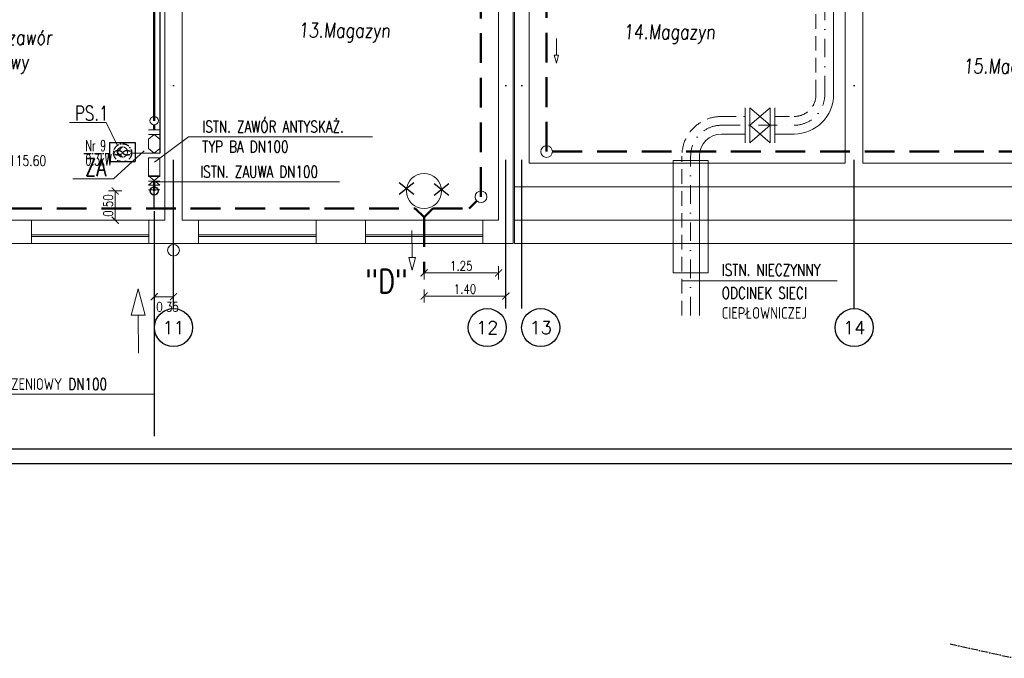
# Model space of a CAD drawing. Header units: millimetres. Extents: x -6513 to 30474, y -6915 to 65597.
# Tile 8 of 256: x 2389 to 4070, y -4423 to -3332. Entities that reach past the tile are written whole.
import ezdxf
from ezdxf.enums import TextEntityAlignment as Align

# ---------------------------------------------------------------- set-up
doc = ezdxf.new("R2010")
doc.units = ezdxf.units.MM
for name, pattern in [('ACAD_ISO10W100', [18, 12, -3, 0, -3]), ('DASHDOT2', [12.7, 6.35, -3.175, 0, -3.175]), ('DASHDOTX2', [50.8, 25.4, -12.7, 0, -12.7]), ('DASHEDX2', [38.1, 25.4, -12.7]), ('HIDDEN', [0.375, 0.25, -0.125])]:
    doc.linetypes.add(name, pattern=pattern)
doc.layers.get('0').update_dxf_attribs({"color": 8})
doc.layers.get('Defpoints').update_dxf_attribs({"color": 8})
for name, color, linetype, lineweight in [('A-opis', 8, 'Continuous', 25), ('A_cienka', 8, 'Continuous', 5), ('A_widok', 8, 'Continuous', 13), ('CH-CO-130-ELEMENTY-POMOCNICZE', 8, 'Continuous', 20), ('CH-CO-130-PRZEWÓD-OŚ', 8, 'DASHDOT2', 13), ('CH-CO-130-PRZEWÓD-POWRÓT', 8, 'HIDDEN', 20), ('CH-CO-130-PRZEWÓD-ZASILANIE', 8, 'Continuous', 20), ('CH-CO-130-PRZEWÓD-ZAWORY', 8, 'Continuous', 18), ('CH-CO-130-PRZEWÓD-ŚREDNICA', 8, 'Continuous', 20), ('CH-CO-130-PRZEWÓD-ŚREDNICA-ODNOŚNIK', 8, 'Continuous', 15), ('CH-KD-ZEWN-RD', 8, 'Continuous', 20), ('CH-KS-WEWN-ISTN-PRZEWÓD-EL-POMOCNICZE', 8, 'Continuous', 9), ('CH-KS-WEWN-ISTN-PRZYBORY-USUŃ-ZNAK', 8, 'Continuous', 25), ('CH-KS-WEWN-PION', 8, 'Continuous', 20), ('CH-KS-WEWN-PRZEWÓD-EL-POMOCNICZE', 8, 'Continuous', 20), ('CH-KS-WEWN-PRZEWÓD-NAD-POSADZKĄ', 8, 'DASHEDX2', 50), ('CH-KS-WEWN-URZĄDZENIA', 8, 'Continuous', 20), ('CH-KS-WEWN-URZĄDZENIA-NR', 8, 'Continuous', 25), ('CH-KS-WEWN-URZĄDZENIA-NR-ODNOSNIK', 8, 'Continuous', 13), ('CH-KS-WEWN-WYMIARY', 8, 'Continuous', 20), ('CH-KS-WEWN-WĘZEŁ-ZEWNETRZNY-NR', 8, 'Continuous', 25), ('CH-W-WEWN-INOX-BATERIE', 8, 'Continuous', 20), ('CH-W-WEWN-INOX-PION', 8, 'Continuous', 20), ('CH-W-WEWN-INOX-PRZEWÓD-ZIMNA', 8, 'Continuous', 50), ('CH-W-WEWN-INOX-URZĄDZENIA-NR', 152, 'Continuous', 25), ('CH-W-WEWN-INOX-URZĄDZENIA-NR-ODNOŚNIK', 8, 'Continuous', 13), ('CH-W-WEWN-ISTN-OPIS', 8, 'Continuous', 25), ('CH-W-WEWN-ISTN-OPIS-ODNOŚNIK', 8, 'Continuous', 13), ('CH-W-ZEWN-ISTN-ELEMENTY-POMOCNICZE', 8, 'Continuous', 20), ('CH-W-ZEWN-ISTN-OPIS', 8, 'Continuous', 25), ('CH-W-ZEWN-ISTN-OPIS-ODNOŚNIK', 8, 'Continuous', 13), ('CH-W-ZEWN-ISTN-PRZEWÓD', 8, 'Continuous', 25), ('E_oświetlenie', 1, 'Continuous', 30), ('E_technologia', 1, 'ACAD_ISO10W100', 30), ('R-TABELKA', 8, 'Continuous', 25)]:
    doc.layers.add(name, color=color, linetype=linetype, lineweight=lineweight)
doc.layers.add('A-osie', color=8, linetype='DASHDOTX2')
doc.styles.add('ROMA', font='romans.shx', dxfattribs={"width": 0.75})
doc.styles.add('romans', font='romans.shx', dxfattribs={"width": 0.8, "oblique": 5})
doc.styles.add('ROMANSS', font='romans.shx', dxfattribs={"width": 0.8, "oblique": 5})
doc.styles.add('SIMPLEXD', font='SIMPLEX.SHX', dxfattribs={"width": 0.6})
doc.styles.get("Standard").update_dxf_attribs({"font": 'txt.shx', "width": 0.9})
doc.styles.add('WYM--ROMANSSHX-08', font='ROMANS.SHX', dxfattribs={"width": 0.8})
doc.dimstyles.new('CH-wym-100', dxfattribs={"dimscale": 2, "dimtxt": 8, "dimasz": 0.8, "dimexe": 0, "dimexo": 0, "dimgap": 2, "dimtad": 1, "dimlfac": 0.01, "dimrnd": 0.05, "dimzin": 1, "dimdsep": 46, "dimtxsty": 'WYM--ROMANSSHX-08', "dimblk": '$DIM01-dyby', "dimcen": 2, "dimdle": 2, "dimse1": 1, "dimse2": 1, "dimclrd": 256, "dimclrt": 256, "dimadec": 1, "dimazin": 0, "dimtfac": 0.66665, "dimtix": 1, "dimtmove": 2, "dimatfit": 3, "dimldrblk": '$DIM01-dyby', "dimfxl": 0, "dimtolj": 1, "dimlwd": -1, "dimarcsym": 0})

# ---------------------------------------------------------------- blocks, each defined once
blk = doc.blocks.new('PS-1')
at = {"layer": 'CH-KS-WEWN-URZĄDZENIA', "lineweight": 30}
for p, q in [((-22, 16.5), (22, 16.5)), ((-22, 16.5), (-22, -16.5)), ((22, 16.5), (22, -16.5)), ((-22, -16.5), (22, -16.5))]:
    blk.add_line(p, q, dxfattribs=at)
at = {"layer": 'CH-KS-WEWN-URZĄDZENIA', "color": 8, "lineweight": 13}
for q in [(0, 8.8), (0, -8.8)]:
    blk.add_line((-8.8, 0), q, dxfattribs=at)
blk.add_circle((0, 0), 8.84, dxfattribs=at)
blk = doc.blocks.new('$DIM02-dyby')
blk.add_line((0, -7), (0, 7))
at = {"color": 0, "linetype": 'ByBlock', "const_width": 1.12}
blk.add_lwpolyline([(-3.75, -3.75), (3.75, 3.75)], dxfattribs=at)
blk = doc.blocks.new('$DIM01-dyby')
at = {"ltscale": 0.5}
blk.add_blockref('$DIM02-dyby', (0, 0), dxfattribs=at)
blk = doc.blocks.new('*D52')
at = {"layer": 'CH-KS-WEWN-WYMIARY', "ltscale": 10}
blk.add_line((3080.7, -3803.7), (3217.1, -3803.7), dxfattribs=at)
at = {"layer": 'Defpoints', "color": 0, "ltscale": 10}
for p in [(3079.1, -3764.1), (3218.7, -3764.1), (3218.7, -3803.7)]:
    blk.add_point(p, dxfattribs=at)
at = {"layer": 'CH-KS-WEWN-WYMIARY', "ltscale": 10, "xscale": 1.6, "yscale": 1.6, "zscale": 1.6, "rotation": 180}
blk.add_blockref('$DIM01-dyby', (3079.1, -3803.7), dxfattribs=at)
at = {"layer": 'CH-KS-WEWN-WYMIARY', "ltscale": 10, "xscale": 1.6, "yscale": 1.6, "zscale": 1.6}
blk.add_blockref('$DIM01-dyby', (3218.7, -3803.7), dxfattribs=at)
at = {"layer": 'CH-KS-WEWN-WYMIARY', "ltscale": 10, "insert": (3148.9, -3791.7), "char_height": 16, "attachment_point": 5, "style": 'WYM--ROMANSSHX-08'}
blk.add_mtext('\\A1;1.40', dxfattribs=at)
blk = doc.blocks.new('*D65')
at = {"layer": 'CH-KS-WEWN-WYMIARY', "ltscale": 10}
blk.add_line((3080.6, -3764.1), (3204.6, -3764.1), dxfattribs=at)
at = {"layer": 'Defpoints', "color": 0, "ltscale": 10}
for p in [(3079, -3674.1), (3206.2, -3674.1), (3206.2, -3764.1)]:
    blk.add_point(p, dxfattribs=at)
at = {"layer": 'CH-KS-WEWN-WYMIARY', "ltscale": 10, "xscale": 1.6, "yscale": 1.6, "zscale": 1.6, "rotation": 180}
blk.add_blockref('$DIM01-dyby', (3079, -3764.1), dxfattribs=at)
at = {"layer": 'CH-KS-WEWN-WYMIARY', "ltscale": 10, "xscale": 1.6, "yscale": 1.6, "zscale": 1.6}
blk.add_blockref('$DIM01-dyby', (3206.2, -3764.1), dxfattribs=at)
at = {"layer": 'CH-KS-WEWN-WYMIARY', "ltscale": 10, "insert": (3142.6, -3752.1), "char_height": 16, "attachment_point": 5, "style": 'WYM--ROMANSSHX-08'}
blk.add_mtext('\\A1;1.25', dxfattribs=at)
blk = doc.blocks.new('*D53')
at = {"layer": 'CH-KS-WEWN-WYMIARY', "ltscale": 10}
blk.add_line((2619.8, -3804.9), (2649.6, -3804.9), dxfattribs=at)
at = {"layer": 'Defpoints', "color": 0, "ltscale": 10}
for p in [(2618.2, -3764.1), (2651.2, -3764.1), (2651.2, -3804.9)]:
    blk.add_point(p, dxfattribs=at)
at = {"layer": 'CH-KS-WEWN-WYMIARY', "ltscale": 10, "xscale": 1.6, "yscale": 1.6, "zscale": 1.6, "rotation": 180}
blk.add_blockref('$DIM01-dyby', (2618.2, -3804.9), dxfattribs=at)
at = {"layer": 'CH-KS-WEWN-WYMIARY', "ltscale": 10, "xscale": 1.6, "yscale": 1.6, "zscale": 1.6}
blk.add_blockref('$DIM01-dyby', (2651.2, -3804.9), dxfattribs=at)
at = {"layer": 'CH-KS-WEWN-WYMIARY', "ltscale": 10, "insert": (2641, -3822.1), "char_height": 16, "attachment_point": 5, "style": 'WYM--ROMANSSHX-08'}
blk.add_mtext('\\A1;0.35', dxfattribs=at)
blk = doc.blocks.new('*D56')
at = {"layer": 'CH-KS-WEWN-WYMIARY', "ltscale": 10}
blk.add_line((2551.6, -3625.7), (2551.6, -3672.5), dxfattribs=at)
at = {"layer": 'Defpoints', "color": 0, "ltscale": 10}
for p in [(2618.2, -3624.1), (2551.6, -3674.1), (2636.2, -3674.1)]:
    blk.add_point(p, dxfattribs=at)
at = {"layer": 'CH-KS-WEWN-WYMIARY', "ltscale": 10, "xscale": 1.6, "yscale": 1.6, "zscale": 1.6}
for p, rotation in [((2551.6, -3624.1), 90), ((2551.6, -3674.1), 270)]:
    blk.add_blockref('$DIM01-dyby', p, dxfattribs=dict(at, rotation=rotation))
at = {"layer": 'CH-KS-WEWN-WYMIARY', "ltscale": 10, "insert": (2539.6, -3649.1), "char_height": 16, "attachment_point": 5, "rotation": 90, "style": 'WYM--ROMANSSHX-08'}
blk.add_mtext('\\A1;0.50', dxfattribs=at)

msp = doc.modelspace()

# ---------------------------------------------------------------- linework, layer by layer
at = {"layer": 'A-osie', "ltscale": 10}
for p, q in [((2651.208, -3825.041), (2651.208, -2208.608)), ((3218.708, -3825.041), (3218.708, -2207.946)), ((3246.208, -3825.041), (3246.208, -2208.608)), ((3813.399, -3825.041), (3813.399, -2208.608))]:
    msp.add_line(p, q, dxfattribs=at)
at = {"layer": 'A-osie', "linetype": 'Continuous'}
for centre in [(2651.208, -3857.541), (3186.871, -3857.541), (3278.146, -3857.541), (3813.399, -3857.541)]:
    msp.add_circle(centre, 32.5, dxfattribs=at)
at = {"layer": 'A_cienka'}
for p, q in [((2408.832, -3674.081), (2609.208, -3674.081)), ((2894.832, -3674.081), (2693.832, -3674.081)), ((2978.832, -3674.081), (3179.208, -3674.081)), ((2408.832, -3699.081), (2609.208, -3699.081)), ((2408.832, -3702.081), (2609.208, -3702.081)), ((2609.208, -3714.081), (2408.832, -3714.081)), ((2894.832, -3699.081), (2693.832, -3699.081)), ((2894.832, -3702.081), (2693.832, -3702.081)), ((2894.832, -3714.081), (2693.832, -3714.081)), ((2978.832, -3699.081), (3179.208, -3699.081)), ((2978.832, -3702.081), (3179.208, -3702.081)), ((3179.208, -3714.081), (2978.832, -3714.081))]:
    msp.add_line(p, q, dxfattribs=at)
at = {"layer": 'A_widok', "ltscale": 5}
for p, q in [((2636.208, -3674.081), (2636.208, -3088.081)), ((2666.208, -3674.081), (2666.208, -3088.081)), ((3206.208, -3674.081), (3206.208, -3088.081)), ((3231.208, -3714.081), (3231.208, -3088.081)), ((3233.208, -3714.081), (3233.208, -3088.081)), ((3258.208, -3576.923), (3258.208, -3088.081)), ((3798.208, -3576.923), (3798.208, -3088.081)), ((3798.208, -3576.923), (3798.208, -3088.081)), ((3828.208, -3576.923), (3828.208, -3088.081)), ((3258.208, -3576.923), (3798.208, -3576.923)), ((3828.208, -3576.923), (4368.053, -3576.923)), ((3233.208, -3616.923), (5533.208, -3616.923)), ((2408.832, -3674.081), (2324.832, -3674.081)), ((2408.832, -3714.081), (2408.832, -3674.081)), ((2408.832, -3714.081), (2408.832, -3674.081)), ((2609.208, -3714.081), (2609.208, -3674.081)), ((2609.208, -3674.081), (2636.208, -3674.081)), ((2693.832, -3674.081), (2666.208, -3674.081)), ((2693.832, -3714.081), (2693.832, -3674.081)), ((2978.832, -3674.081), (2894.832, -3674.081)), ((2894.832, -3714.081), (2894.832, -3674.081)), ((2894.832, -3714.081), (2894.832, -3674.081)), ((2978.832, -3714.081), (2978.832, -3674.081)), ((2978.832, -3714.081), (2978.832, -3674.081)), ((3179.208, -3714.081), (3179.208, -3674.081)), ((3179.208, -3674.081), (3206.208, -3674.081)), ((3233.208, -3674.081), (5533.208, -3674.081)), ((2408.832, -3714.081), (2324.832, -3714.081)), ((2324.832, -3714.081), (2408.832, -3714.081)), ((2693.832, -3714.081), (2609.208, -3714.081)), ((2978.832, -3714.081), (2894.832, -3714.081)), ((2894.832, -3714.081), (2978.832, -3714.081)), ((3179.208, -3714.081), (3231.208, -3714.081)), ((3233.208, -3714.081), (3258.208, -3714.081)), ((3258.208, -3714.081), (5508.208, -3714.081))]:
    msp.add_line(p, q, dxfattribs=at)
at = {"layer": 'CH-CO-130-ELEMENTY-POMOCNICZE', "ltscale": 5}
for p, q in [((3504.208, -3764.081), (3504.208, -3571.923)), ((3504.208, -3571.923), (3564.208, -3571.923)), ((3564.208, -3764.081), (3564.208, -3571.923)), ((3504.208, -3764.081), (3564.208, -3764.081))]:
    msp.add_line(p, q, dxfattribs=at)
at = {"layer": 'CH-CO-130-PRZEWÓD-OŚ', "ltscale": 5}
for p, q in [((3763.208, -3459.423), (3763.208, -2900.081)), ((3586.708, -3511.923), (3710.708, -3511.923)), ((3534.208, -3836.823), (3534.208, -3564.423))]:
    msp.add_line(p, q, dxfattribs=at)
for centre, start, end in [((3710.708, -3459.423), 270, 0), ((3586.708, -3564.423), 90, 180)]:
    msp.add_arc(centre, 52.5, start, end, dxfattribs=at)
at = {"layer": 'CH-CO-130-PRZEWÓD-POWRÓT', "ltscale": 100}
for p, q in [((3748.208, -3459.423), (3748.208, -2946.081)), ((3586.708, -3496.923), (3627.194, -3496.923)), ((3678.194, -3496.923), (3710.708, -3496.923)), ((3519.208, -3836.823), (3519.208, -3564.423))]:
    msp.add_line(p, q, dxfattribs=at)
for centre, radius, start, end in [((3710.708, -3459.423), 37.5, 270, 0), ((3586.708, -3564.423), 67.5, 90, 180)]:
    msp.add_arc(centre, radius, start, end, dxfattribs=at)
at = {"layer": 'CH-CO-130-PRZEWÓD-ZASILANIE'}
for p, q in [((3778.208, -3459.423), (3778.208, -2916.081)), ((3586.708, -3526.923), (3627.194, -3526.923)), ((3678.194, -3526.923), (3710.708, -3526.923)), ((3549.208, -3836.823), (3549.208, -3564.423))]:
    msp.add_line(p, q, dxfattribs=at)
for centre, radius, start, end in [((3710.708, -3459.423), 67.5, 270, 0), ((3586.708, -3564.423), 37.5, 90, 180)]:
    msp.add_arc(centre, radius, start, end, dxfattribs=at)
at = {"layer": 'CH-CO-130-PRZEWÓD-ZAWORY'}
for p, q in [((3627.194, -3481.923), (3627.194, -3511.923)), ((3635.194, -3511.923), (3635.194, -3481.923)), ((3670.194, -3511.923), (3635.194, -3481.923)), ((3670.194, -3481.923), (3635.194, -3511.923)), ((3670.194, -3511.923), (3670.194, -3481.923)), ((3678.194, -3481.923), (3678.194, -3511.923)), ((3627.194, -3511.923), (3627.194, -3541.923)), ((3635.194, -3541.923), (3635.194, -3511.923)), ((3670.194, -3541.923), (3635.194, -3511.923)), ((3670.194, -3511.923), (3635.194, -3541.923)), ((3670.194, -3541.923), (3670.194, -3511.923)), ((3678.194, -3511.923), (3678.194, -3541.923))]:
    msp.add_line(p, q, dxfattribs=at)
at = {"layer": 'CH-CO-130-PRZEWÓD-ŚREDNICA-ODNOŚNIK'}
msp.add_line((3784.499, -3777.803), (3519.208, -3777.803), dxfattribs=at)
at = {"layer": 'CH-KD-ZEWN-RD', "ltscale": 10}
msp.add_circle((2651.208, -3725.477), 10, dxfattribs=at)
at = {"layer": 'CH-KS-WEWN-ISTN-PRZEWÓD-EL-POMOCNICZE', "ltscale": 5}
msp.add_circle((3079.02, -3624.081), 30, dxfattribs=at)
at = {"layer": 'CH-KS-WEWN-ISTN-PRZYBORY-USUŃ-ZNAK'}
for p, q in [((3036.501, -3609.795), (3061.501, -3629.795)), ((3036.501, -3629.795), (3061.501, -3609.795)), ((3096.204, -3611.5), (3121.204, -3631.5)), ((3096.204, -3631.5), (3121.204, -3611.5))]:
    msp.add_line(p, q, dxfattribs=at)
at = {"layer": 'CH-KS-WEWN-PION', "extrusion": (1.29885e-05, -7.54363e-06, 1)}
msp.add_circle((3288.208, -3556.923, 0.07), 9.967, dxfattribs=at)
at = {"layer": 'CH-KS-WEWN-PION', "extrusion": (-1.29885e-05, -7.54363e-06, 1)}
msp.add_circle((3176.285, -3634.081, -0.014), 9.967, dxfattribs=at)
at = {"layer": 'CH-KS-WEWN-PRZEWÓD-EL-POMOCNICZE', "ltscale": 10}
for p, q in [((3304.864, -3392.219), (3304.864, -3363.465)), ((3308.464, -3392.219), (3301.264, -3392.219)), ((3304.863, -3405.654), (3301.264, -3392.219)), ((3304.863, -3405.654), (3308.464, -3392.219)), ((3058.496, -3737.898), (3057.854, -3691.897)), ((3064.256, -3737.818), (3052.737, -3737.979)), ((3058.796, -3759.393), (3052.737, -3737.979)), ((3058.796, -3759.393), (3064.256, -3737.818))]:
    msp.add_line(p, q, dxfattribs=at)
at = {"layer": 'CH-KS-WEWN-PRZEWÓD-NAD-POSADZKĄ', "ltscale": 2}
for p, q in [((3288.208, -3556.923), (3288.208, -2880.232)), ((3176.208, -3634.081), (3176.208, -3128.081)), ((3298.176, -3556.923), (4328.086, -3556.923)), ((3156.208, -3654.081), (3169.199, -3641.09)), ((2147.076, -3654.081), (3064.097, -3654.081)), ((3064.097, -3654.081), (3079.097, -3669.081)), ((3094.097, -3654.081), (3079.097, -3669.081)), ((3094.097, -3654.081), (3156.208, -3654.081)), ((3079.097, -3669.081), (3079.097, -3764.081))]:
    msp.add_line(p, q, dxfattribs=at)
at = {"layer": 'CH-KS-WEWN-URZĄDZENIA-NR-ODNOSNIK'}
for q in [(2473.462, -3507.354), (2555.74, -3547.125)]:
    msp.add_line((2536.01, -3507.354), q, dxfattribs=at)
at = {"layer": 'CH-W-WEWN-INOX-BATERIE', "lineweight": 9, "ltscale": 10}
for p, q in [((2627.888, -3519.661), (2608.528, -3519.661)), ((2608.528, -3535.661), (2618.208, -3527.661)), ((2627.888, -3527.661), (2608.528, -3527.661)), ((2618.208, -3527.661), (2627.888, -3535.661)), ((2608.528, -3535.661), (2608.528, -3551.661)), ((2627.888, -3535.661), (2627.888, -3551.661)), ((2608.528, -3551.661), (2618.208, -3559.661)), ((2627.888, -3559.661), (2608.528, -3559.661)), ((2618.208, -3559.661), (2627.888, -3551.661)), ((2608.528, -3567.661), (2627.888, -3567.661)), ((2608.528, -3567.661), (2608.528, -3599.661)), ((2627.888, -3567.661), (2627.888, -3599.661)), ((2627.888, -3599.661), (2608.528, -3599.661)), ((2608.528, -3607.661), (2627.888, -3607.661))]:
    msp.add_line(p, q, dxfattribs=at)
at = {"layer": 'CH-W-WEWN-INOX-PION'}
for centre in [(2618.208, -3504.081), (2618.208, -3624.081)]:
    msp.add_circle(centre, 7.176, dxfattribs=at)
at = {"layer": 'CH-W-WEWN-INOX-PRZEWÓD-ZIMNA'}
for p, q in [((2618.208, -3504.081), (2618.208, -2650.767)), ((2618.208, -3519.661), (2618.208, -3511.257)), ((2618.208, -3624.081), (2618.208, -3607.661))]:
    msp.add_line(p, q, dxfattribs=at)
at = {"layer": 'CH-W-WEWN-INOX-URZĄDZENIA-NR-ODNOŚNIK', "ltscale": 10}
for p, q in [((2548.779, -3603.279), (2601.311, -3555.569)), ((2479.587, -3603.279), (2548.779, -3603.279))]:
    msp.add_line(p, q, dxfattribs=at)
at = {"layer": 'CH-W-WEWN-ISTN-OPIS-ODNOŚNIK', "ltscale": 10}
for p, q in [((2618.788, -3574.8), (2676.59, -3531.551)), ((2676.59, -3531.551), (2991.015, -3531.551))]:
    msp.add_line(p, q, dxfattribs=at)
at = {"layer": 'CH-W-ZEWN-ISTN-ELEMENTY-POMOCNICZE', "ltscale": 10}
for p, q in [((2608.528, -3598.081), (2627.888, -3598.081)), ((2608.528, -3598.081), (2627.888, -3614.081)), ((2608.528, -3614.081), (2627.888, -3598.081)), ((2627.888, -3614.081), (2608.528, -3614.081)), ((2627.888, -3622.081), (2608.528, -3622.081))]:
    msp.add_line(p, q, dxfattribs=at)
at = {"layer": 'CH-W-ZEWN-ISTN-ELEMENTY-POMOCNICZE'}
for p, q in [((2590.855, -3791.431), (2579.058, -3836.27)), ((2590.855, -3791.431), (2603.058, -3836.161)), ((2603.058, -3836.161), (2579.058, -3836.27)), ((2591.058, -3836.215), (2591.354, -3901.306))]:
    msp.add_line(p, q, dxfattribs=at)
at = {"layer": 'CH-W-ZEWN-ISTN-ELEMENTY-POMOCNICZE', "ltscale": 10}
msp.add_circle((2618.208, -3624.081), 6.531, dxfattribs=at)
at = {"layer": 'CH-W-ZEWN-ISTN-OPIS-ODNOŚNIK', "ltscale": 10}
for p, q in [((2621.296, -3608.632), (2934.771, -3608.632)), ((2061.005, -3971.368), (2618.208, -3971.368))]:
    msp.add_line(p, q, dxfattribs=at)
at = {"layer": 'CH-W-ZEWN-ISTN-PRZEWÓD'}
for p, q in [((2618.208, -3652.081), (2618.208, -3622.081)), ((2618.208, -3658.612), (2618.208, -4043.281))]:
    msp.add_line(p, q, dxfattribs=at)
at = {"layer": 'E_oświetlenie'}
for p in [(2627.888, -3058.081), (2578.98, -3558.935)]:
    msp.add_line(p, (2627.888, -3559.661), dxfattribs=at)
at = {"layer": 'E_technologia'}
for p, q in [((2498.111, -3560.261), (2541.885, -3560.261)), ((2563.151, -3557.545), (2565.555, -3560.324)), ((2565.555, -3557.545), (2563.151, -3560.324)), ((3977.26, -4397.898), (4088.048, -4422.658))]:
    msp.add_line(p, q, dxfattribs=at)
msp.add_circle((2564.353, -3558.935), 15.427, dxfattribs=at)
for centre, start_param, end_param in [((2556.726, -3558.935), 3.54986568, 9.01650493), ((2571.98, -3558.935), 0.40827303, 5.87491228)]:
    msp.add_ellipse(centre, major_axis=(-7, 0), ratio=0.5, start_param=start_param, end_param=end_param, dxfattribs=at)
at = {"layer": 'R-TABELKA'}
for p, q in [((-2685.965, -4064.895), (8356.396, -4064.895)), ((-2810.965, -4089.895), (8381.396, -4089.895))]:
    msp.add_line(p, q, dxfattribs=at)

# ---------------------------------------------------------------- block references
at = {"layer": 'CH-KS-WEWN-URZĄDZENIA'}
msp.add_blockref('PS-1', (2563.99, -3557.581), dxfattribs=at)

# ---------------------------------------------------------------- texts
at = {"layer": 'A-opis', "ltscale": 0.1, "insert": (2314.637, -3563.311), "char_height": 18, "width": 174.55464, "attachment_point": 1, "style": 'ROMA'}
msp.add_mtext('1.70=115.60', dxfattribs=at)
at = {"layer": 'A-osie', "linetype": 'Continuous'}
for s, p in [('11', (2651.208, -3857.541)), ('12', (3186.871, -3857.541)), ('13', (3278.146, -3857.541)), ('14', (3813.399, -3857.541))]:
    msp.add_text(s, height=22, dxfattribs=at).set_placement(p, align=Align.MIDDLE)
at = {"layer": 'A_cienka', "char_height": 25, "width": 294.40196, "attachment_point": 1, "style": 'ROMANSS'}
for s, insert in [('12.Główny zawór wodociągowy', (2232.725, -3349.231)), ('13.Magazyn', (2864.47, -3336.998)), ('14.Magazyn', (3419.267, -3339.589)), ('15.Magazyn', (3999.21, -3398.232))]:
    msp.add_mtext(s, dxfattribs=dict(at, insert=insert))
at = {"layer": 'CH-CO-130-PRZEWÓD-ŚREDNICA', "style": 'romans', "width": 0.75}
for s, p in [('ISTN. NIECZYNNY', (3587.292, -3768.996)), ('ODCINEK SIECI', (3587.292, -3808.531)), ('CIEPŁOWNICZEJ', (3587.292, -3842.591))]:
    msp.add_text(s, height=20, dxfattribs=at).set_placement(p)
at = {"layer": 'CH-KS-WEWN-URZĄDZENIA-NR', "style": 'SIMPLEXD', "width": 0.75}
msp.add_text('PS.1', height=25, dxfattribs=at).set_placement((2483.015, -3503.834))
at = {"layer": 'CH-KS-WEWN-WĘZEŁ-ZEWNETRZNY-NR', "ltscale": 10, "style": 'SIMPLEXD', "width": 0.8}
msp.add_text('"D"', height=40, dxfattribs=at).set_placement((2978.642, -3798.341, 0))
at = {"layer": 'CH-W-WEWN-INOX-URZĄDZENIA-NR', "ltscale": 10, "style": 'SIMPLEXD', "width": 0.75}
msp.add_text('ZA', height=30, dxfattribs=at).set_placement((2500.116, -3598.726))
at = {"layer": 'CH-W-WEWN-ISTN-OPIS', "ltscale": 10, "style": 'SIMPLEXD', "width": 0.75}
for s, p in [('ISTN. ZAWÓR ANTYSKAŻ.', (2700.338, -3524.288)), ('TYP BA DN100', (2700.338, -3558.512))]:
    msp.add_text(s, height=20, dxfattribs=at).set_placement(p)
at = {"layer": 'CH-W-ZEWN-ISTN-OPIS', "ltscale": 10, "style": 'SIMPLEXD', "width": 0.75}
for s, p in [('ISTN. ZAUWA DN100', (2696.757, -3601.369)), ('ISTNIEJĄCY PRZEWÓD POŁĄCZENIOWY DN100', (2088.666, -3964.105))]:
    msp.add_text(s, height=20, dxfattribs=at).set_placement(p)
at = {"layer": 'E_technologia', "style": 'SIMPLEXD', "width": 0.6}
for s, p in [('Nr 9', (2500.934, -3556.333)), ('0.3kW', (2500.934, -3580.701))]:
    msp.add_text(s, height=19.2, dxfattribs=at).set_placement(p)

# ---------------------------------------------------------------- dimensions: what is measured, and where the dimension line sits
at = {"layer": 'CH-KS-WEWN-WYMIARY', "ltscale": 10}
dim = msp.add_linear_dim(base=(2551.614, -3674.081), p1=(2618.208, -3624.081), p2=(2636.208, -3674.081), angle=90, dimstyle='CH-wym-100', dxfattribs=at)
dim.commit()
dim.dimension.update_dxf_attribs({"geometry": '*D56', "text_midpoint": (2539.614, -3649.081)})
for base, p1, p2, picture, middle in [((3206.208, -3764.081), (3079.02, -3674.081), (3206.208, -3674.081), '*D65', (3142.614, -3752.081)), ((3218.708, -3803.718), (3079.097, -3764.081), (3218.708, -3764.081), '*D52', (3148.902, -3791.718))]:
    dim = msp.add_linear_dim(base=base, p1=p1, p2=p2, dimstyle='CH-wym-100', dxfattribs=at)
    dim.commit()
    dim.dimension.update_dxf_attribs({"geometry": picture, "text_midpoint": middle})
dim = msp.add_linear_dim(base=(2651.208, -3804.885), p1=(2618.208, -3764.081), p2=(2651.208, -3764.081), dimstyle='CH-wym-100', dxfattribs=at)
dim.commit()
dim.dimension.update_dxf_attribs({"geometry": '*D53', "text_midpoint": (2640.955, -3822.057), "dimtype": 160})

doc.saveas('drawing.dxf')
